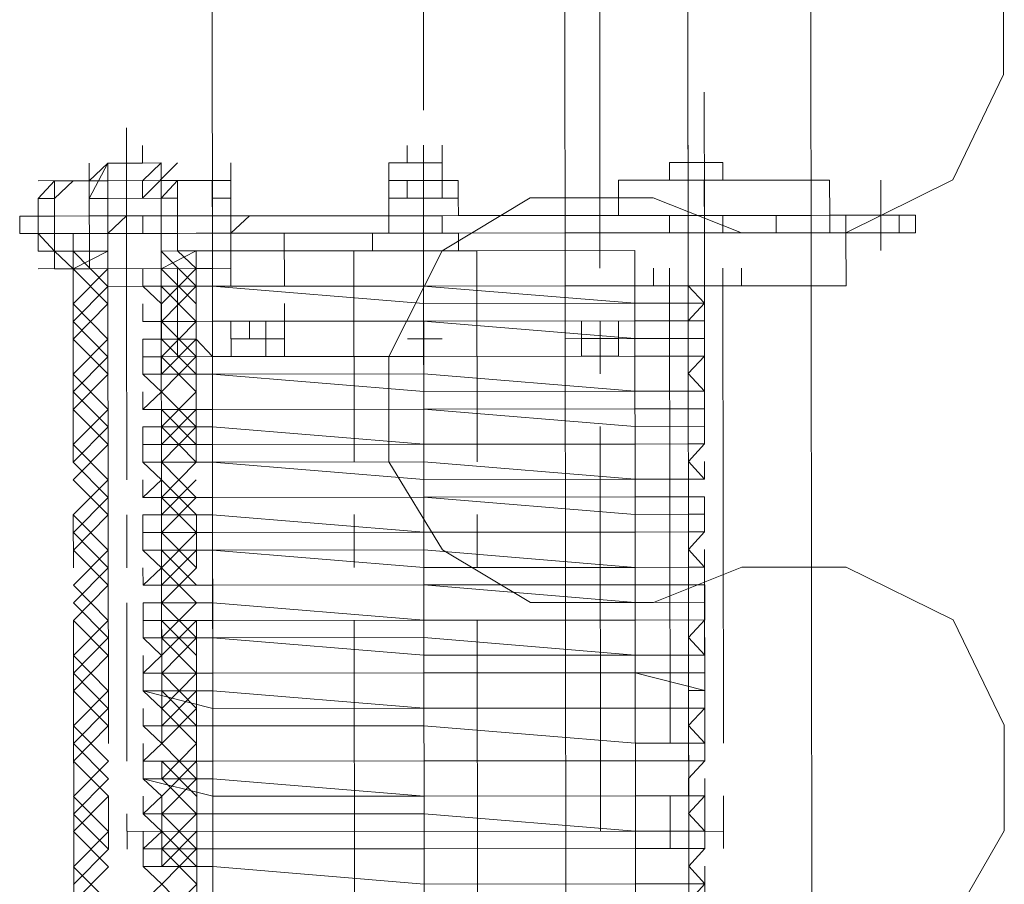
# Model space of a CAD drawing. Header units: inches. Extents: x -5850 to 5646, y 8947 to 13007.
# Tile 174 of 256: x -4414 to -4391, y 11166 to 11187. Entities that reach past the tile are written whole.
import ezdxf

# ---------------------------------------------------------------- set-up
doc = ezdxf.new("R2010")
doc.units = ezdxf.units.IN
doc.header["$MEASUREMENT"] = 0
doc.layers.add('at_Entity', color=7, linetype='Continuous')

msp = doc.modelspace()

# ---------------------------------------------------------------- linework, layer by layer
at = {"layer": 'at_Entity', "color": 1, "lineweight": 20}
for p, q in [((-4400.395, 10400.302), (-4401.375, 11498.12)), ((-4397.444, 10404.949), (-4398.42, 11498.122)), ((-4394.484, 10400.307), (-4395.464, 11498.125)), ((-4390.557, 11185.549), (-4390.559, 11188.086)), ((-4391.781, 11183.016), (-4390.557, 11185.549)), ((-4394.345, 11181.748), (-4391.781, 11183.016)), ((-4401.93, 11182.583), (-4404.048, 11181.315)), ((-4398.974, 11182.586), (-4401.93, 11182.583)), ((-4398.974, 11182.586), (-4396.855, 11181.745)), ((-4396.855, 11181.745), (-4394.345, 11181.748)), ((-4404.048, 11181.315), (-4405.328, 11178.777)), ((-4405.328, 11178.777), (-4405.326, 11176.245)), ((-4405.326, 11176.245), (-4404.041, 11174.133)), ((-4404.041, 11174.133), (-4401.921, 11172.869)), ((-4396.847, 11173.715), (-4398.966, 11172.871)), ((-4394.338, 11173.718), (-4396.847, 11173.715)), ((-4391.772, 11172.454), (-4394.338, 11173.718)), ((-4401.921, 11172.869), (-4398.966, 11172.871)), ((-4390.543, 11169.923), (-4391.772, 11172.454)), ((-4390.54, 11167.386), (-4390.543, 11169.923)), ((-4391.765, 11165.272), (-4390.54, 11167.386))]:
    msp.add_line(p, q, dxfattribs=at)
at = {"layer": 'at_Entity', "color": 7, "lineweight": 20}
for p, q in [((-4409.568, 11180.886), (-4409.577, 11190.601)), ((-4400.256, 11180.895), (-4400.264, 11190.609)), ((-4404.886, 11183.428), (-4404.887, 11183.846)), ((-4404.496, 11183.428), (-4404.496, 11183.847)), ((-4404.05, 11183.429), (-4404.05, 11183.847)), ((-4404.05, 11183.429), (-4404.05, 11183.847)), ((-4404.05, 11183.429), (-4404.05, 11183.847)), ((-4398.139, 11183.434), (-4398.139, 11183.852)), ((-4412.08, 11183.422), (-4410.797, 11183.423)), ((-4411.634, 11183.422), (-4412.08, 11183.422)), ((-4412.079, 11182.574), (-4412.08, 11183.422)), ((-4411.243, 11183.422), (-4411.634, 11183.422)), ((-4410.797, 11183.423), (-4410.797, 11182.999)), ((-4405.332, 11183.428), (-4404.05, 11183.429)), ((-4405.332, 11182.58), (-4405.332, 11183.428)), ((-4404.496, 11183.428), (-4404.886, 11183.428)), ((-4404.05, 11183.429), (-4404.496, 11183.428)), ((-4404.05, 11183.429), (-4404.496, 11183.428)), ((-4404.049, 11183.005), (-4404.05, 11183.429)), ((-4404.05, 11183.429), (-4404.049, 11183.005)), ((-4398.584, 11183.01), (-4398.585, 11183.434)), ((-4398.584, 11183.01), (-4398.585, 11183.434)), ((-4398.585, 11183.434), (-4398.139, 11183.434)), ((-4397.302, 11183.435), (-4398.139, 11183.434)), ((-4398.139, 11183.434), (-4397.302, 11183.435)), ((-4398.138, 11183.01), (-4398.139, 11183.434)), ((-4397.302, 11183.435), (-4397.302, 11183.011)), ((-4412.079, 11182.998), (-4410.797, 11182.999)), ((-4410.797, 11182.999), (-4409.96, 11183)), ((-4410.796, 11182.575), (-4410.797, 11182.999)), ((-4410.797, 11182.999), (-4410.796, 11182.575)), ((-4410.796, 11182.575), (-4410.797, 11182.999)), ((-4410.406, 11182.999), (-4409.96, 11183)), ((-4410.406, 11182.575), (-4410.406, 11182.999)), ((-4409.96, 11183), (-4409.124, 11183)), ((-4409.96, 11183), (-4409.57, 11183)), ((-4409.57, 11183), (-4409.57, 11182.576)), ((-4409.124, 11183), (-4409.123, 11182.153)), ((-4404.049, 11183.005), (-4405.332, 11183.004)), ((-4405.332, 11182.58), (-4405.332, 11183.004)), ((-4404.886, 11183.004), (-4404.885, 11182.58)), ((-4404.049, 11183.005), (-4404.049, 11182.581)), ((-4404.049, 11182.581), (-4404.049, 11183.005)), ((-4404.049, 11183.005), (-4403.659, 11183.005)), ((-4403.659, 11183.005), (-4403.659, 11182.581)), ((-4398.138, 11183.01), (-4399.811, 11183.009)), ((-4399.811, 11183.009), (-4399.811, 11182.161)), ((-4398.584, 11183.01), (-4398.138, 11183.01)), ((-4398.138, 11183.01), (-4397.748, 11183.011)), ((-4398.138, 11183.01), (-4397.748, 11183.011)), ((-4397.748, 11183.011), (-4398.138, 11183.01)), ((-4398.138, 11183.01), (-4396.856, 11183.011)), ((-4397.748, 11183.011), (-4397.747, 11182.163)), ((-4396.856, 11183.011), (-4397.748, 11183.011)), ((-4396.856, 11183.011), (-4397.748, 11183.011)), ((-4397.302, 11183.011), (-4396.856, 11183.011)), ((-4394.737, 11183.013), (-4396.856, 11183.011)), ((-4394.736, 11182.166), (-4394.737, 11183.013)), ((-4413.362, 11182.997), (-4413.752, 11182.572)), ((-4412.916, 11182.997), (-4413.362, 11182.997)), ((-4413.362, 11182.573), (-4412.916, 11182.997)), ((-4412.916, 11182.997), (-4412.079, 11182.998)), ((-4412.916, 11182.997), (-4412.526, 11182.997)), ((-4412.526, 11182.997), (-4412.525, 11182.573)), ((-4412.079, 11182.998), (-4412.079, 11182.574)), ((-4411.243, 11182.998), (-4411.243, 11182.575)), ((-4413.752, 11182.572), (-4413.751, 11181.73)), ((-4413.361, 11182.149), (-4413.362, 11182.573)), ((-4413.361, 11182.149), (-4413.362, 11182.573)), ((-4412.525, 11182.573), (-4412.079, 11182.574)), ((-4412.525, 11182.573), (-4412.079, 11182.574)), ((-4412.525, 11182.573), (-4412.525, 11182.15)), ((-4412.525, 11182.15), (-4412.525, 11182.573)), ((-4412.079, 11182.574), (-4410.796, 11182.575)), ((-4410.796, 11182.575), (-4410.406, 11182.575)), ((-4410.796, 11182.575), (-4410.796, 11182.151)), ((-4409.57, 11182.576), (-4409.124, 11182.577)), ((-4409.569, 11182.152), (-4409.57, 11182.576)), ((-4409.124, 11182.577), (-4409.123, 11181.734)), ((-4403.659, 11182.581), (-4405.332, 11182.58)), ((-4405.332, 11182.58), (-4405.331, 11182.156)), ((-4403.659, 11182.581), (-4403.658, 11182.158)), ((-4403.659, 11182.581), (-4403.658, 11182.158)), ((-4399.811, 11182.161), (-4399.811, 11182.585)), ((-4397.747, 11182.163), (-4397.748, 11182.587)), ((-4394.736, 11182.166), (-4394.736, 11182.589)), ((-4413.752, 11182.149), (-4414.198, 11182.148)), ((-4414.198, 11182.148), (-4414.197, 11181.73)), ((-4413.751, 11181.73), (-4413.752, 11182.149)), ((-4413.752, 11182.149), (-4413.361, 11182.149)), ((-4413.361, 11182.149), (-4413.752, 11182.149)), ((-4413.752, 11182.149), (-4413.751, 11181.73)), ((-4412.525, 11182.15), (-4413.361, 11182.149)), ((-4413.36, 11181.307), (-4413.361, 11182.149)), ((-4413.361, 11182.149), (-4413.36, 11181.307)), ((-4413.361, 11182.149), (-4413.361, 11181.731)), ((-4412.079, 11182.15), (-4412.525, 11182.15)), ((-4412.079, 11182.15), (-4410.796, 11182.151)), ((-4412.078, 11181.732), (-4412.079, 11182.15)), ((-4412.079, 11182.15), (-4412.078, 11181.732)), ((-4412.078, 11181.732), (-4412.079, 11182.15)), ((-4410.406, 11182.152), (-4411.242, 11182.151)), ((-4411.242, 11182.151), (-4411.242, 11181.733)), ((-4411.242, 11182.151), (-4411.242, 11181.733)), ((-4411.242, 11181.733), (-4411.242, 11182.151)), ((-4410.796, 11181.733), (-4410.796, 11182.151)), ((-4410.796, 11181.733), (-4410.796, 11182.151)), ((-4405.331, 11182.156), (-4410.406, 11182.152)), ((-4409.123, 11182.153), (-4409.569, 11182.152)), ((-4409.569, 11182.152), (-4409.569, 11181.31)), ((-4409.123, 11181.734), (-4409.123, 11182.153)), ((-4409.123, 11182.153), (-4408.677, 11182.153)), ((-4408.677, 11182.153), (-4409.123, 11181.734)), ((-4409.123, 11181.734), (-4409.123, 11182.153)), ((-4409.123, 11182.153), (-4409.123, 11181.734)), ((-4404.885, 11182.157), (-4405.331, 11182.156)), ((-4405.331, 11181.738), (-4405.331, 11182.156)), ((-4405.331, 11181.738), (-4405.331, 11182.156)), ((-4404.049, 11182.157), (-4404.885, 11182.157)), ((-4403.658, 11182.158), (-4404.049, 11182.157)), ((-4404.048, 11181.739), (-4404.049, 11182.157)), ((-4404.048, 11181.739), (-4404.049, 11182.157)), ((-4399.811, 11182.161), (-4403.658, 11182.158)), ((-4401.093, 11181.742), (-4401.093, 11182.16)), ((-4401.093, 11181.742), (-4401.093, 11182.16)), ((-4399.811, 11182.161), (-4398.584, 11182.162)), ((-4398.584, 11182.162), (-4397.747, 11182.163)), ((-4398.583, 11181.744), (-4398.584, 11182.162)), ((-4396.465, 11182.164), (-4397.747, 11182.163)), ((-4396.019, 11182.164), (-4397.747, 11182.163)), ((-4397.747, 11181.745), (-4397.747, 11182.163)), ((-4397.301, 11181.745), (-4397.301, 11182.163)), ((-4396.019, 11182.164), (-4396.465, 11182.164)), ((-4396.019, 11182.164), (-4395.628, 11182.165)), ((-4396.018, 11181.746), (-4396.019, 11182.164)), ((-4395.182, 11182.165), (-4395.628, 11182.165)), ((-4395.182, 11182.165), (-4394.736, 11182.166)), ((-4395.182, 11181.747), (-4395.182, 11182.165)), ((-4393.509, 11182.167), (-4394.736, 11182.166)), ((-4394.345, 11181.748), (-4394.346, 11182.166)), ((-4392.673, 11182.167), (-4393.509, 11182.167)), ((-4393.063, 11181.749), (-4393.063, 11182.167)), ((-4392.672, 11181.749), (-4392.673, 11182.167)), ((-4413.751, 11181.73), (-4414.197, 11181.73)), ((-4413.361, 11181.731), (-4413.751, 11181.73)), ((-4413.361, 11181.731), (-4413.751, 11181.73)), ((-4413.751, 11181.73), (-4413.751, 11181.307)), ((-4412.524, 11181.731), (-4413.361, 11181.731)), ((-4413.36, 11181.307), (-4413.361, 11181.731)), ((-4412.078, 11181.732), (-4412.524, 11181.731)), ((-4412.078, 11181.732), (-4412.524, 11181.731)), ((-4412.078, 11181.732), (-4412.524, 11181.731)), ((-4412.524, 11181.308), (-4412.524, 11181.731)), ((-4412.524, 11181.308), (-4412.524, 11181.731)), ((-4412.524, 11181.308), (-4412.524, 11181.731)), ((-4412.078, 11181.732), (-4411.242, 11181.733)), ((-4412.078, 11181.732), (-4412.077, 11180.46)), ((-4412.078, 11181.308), (-4412.078, 11181.732)), ((-4411.242, 11181.733), (-4410.796, 11181.733)), ((-4410.796, 11181.733), (-4410.405, 11181.733)), ((-4410.795, 11181.309), (-4410.796, 11181.733)), ((-4410.405, 11181.733), (-4410.796, 11181.733)), ((-4410.796, 11181.733), (-4410.795, 11180.462)), ((-4410.796, 11181.733), (-4410.795, 11181.309)), ((-4409.959, 11181.734), (-4410.405, 11181.733)), ((-4410.405, 11181.733), (-4410.405, 11181.31)), ((-4404.885, 11181.738), (-4409.959, 11181.734)), ((-4409.569, 11181.31), (-4409.569, 11181.734)), ((-4409.123, 11181.734), (-4409.122, 11181.311)), ((-4409.122, 11181.311), (-4409.123, 11181.734)), ((-4405.721, 11181.738), (-4407.84, 11181.736)), ((-4407.84, 11181.736), (-4405.331, 11181.738)), ((-4407.84, 11181.736), (-4407.839, 11180.464)), ((-4405.721, 11181.738), (-4403.658, 11181.739)), ((-4405.721, 11181.738), (-4405.721, 11181.314)), ((-4404.885, 11181.738), (-4399.81, 11181.743)), ((-4401.093, 11181.742), (-4404.048, 11181.739)), ((-4403.658, 11181.739), (-4404.048, 11181.739)), ((-4403.658, 11181.739), (-4401.093, 11181.742)), ((-4403.657, 11181.316), (-4403.658, 11181.739)), ((-4394.345, 11181.748), (-4401.093, 11181.742)), ((-4399.42, 11181.743), (-4401.093, 11181.742)), ((-4401.092, 11180.47), (-4401.093, 11181.742)), ((-4398.583, 11181.744), (-4399.81, 11181.743)), ((-4394.736, 11181.747), (-4399.42, 11181.743)), ((-4398.974, 11181.744), (-4396.855, 11181.745)), ((-4398.974, 11181.744), (-4396.855, 11181.745)), ((-4397.747, 11181.745), (-4398.583, 11181.744)), ((-4396.464, 11181.746), (-4397.747, 11181.745)), ((-4397.747, 11181.745), (-4396.018, 11181.746)), ((-4396.018, 11181.746), (-4396.464, 11181.746)), ((-4395.628, 11181.747), (-4396.018, 11181.746)), ((-4395.182, 11181.747), (-4395.628, 11181.747)), ((-4394.736, 11181.747), (-4395.182, 11181.747)), ((-4394.736, 11181.747), (-4394.345, 11181.748)), ((-4393.509, 11181.748), (-4394.736, 11181.747)), ((-4394.344, 11180.476), (-4394.345, 11181.748)), ((-4392.672, 11181.749), (-4393.509, 11181.748)), ((-4413.751, 11181.307), (-4413.36, 11181.307)), ((-4412.914, 11181.307), (-4413.36, 11181.307)), ((-4413.36, 11180.883), (-4413.36, 11181.307)), ((-4412.078, 11181.308), (-4412.914, 11181.307)), ((-4412.91, 11176.238), (-4412.914, 11181.307)), ((-4412.078, 11181.308), (-4412.077, 11180.46)), ((-4412.077, 11180.46), (-4412.078, 11181.308)), ((-4410.405, 11181.31), (-4410.795, 11181.309)), ((-4410.795, 11181.309), (-4410.795, 11180.462)), ((-4410.795, 11181.309), (-4410.795, 11180.462)), ((-4410.405, 11181.31), (-4409.959, 11181.31)), ((-4409.569, 11181.31), (-4409.959, 11181.31)), ((-4409.954, 11176.241), (-4409.959, 11181.31)), ((-4409.569, 11181.31), (-4404.494, 11181.315)), ((-4409.122, 11181.311), (-4409.569, 11181.31)), ((-4409.569, 11181.31), (-4409.568, 11180.886)), ((-4409.544, 11153.428), (-4409.569, 11181.31)), ((-4409.568, 11180.463), (-4409.569, 11181.31)), ((-4406.167, 11181.313), (-4405.721, 11181.314)), ((-4406.162, 11176.244), (-4406.167, 11181.313)), ((-4405.721, 11181.314), (-4405.33, 11181.314)), ((-4405.33, 11181.314), (-4403.657, 11181.316)), ((-4404.494, 11181.315), (-4404.048, 11181.315)), ((-4399.419, 11181.319), (-4404.048, 11181.315)), ((-4403.657, 11181.316), (-4403.211, 11181.316)), ((-4403.207, 11176.247), (-4403.211, 11181.316)), ((-4399.419, 11181.319), (-4399.419, 11180.472)), ((-4399.395, 11153.437), (-4399.419, 11181.319)), ((-4412.914, 11180.883), (-4413.36, 11180.883)), ((-4412.077, 11180.46), (-4412.078, 11180.884)), ((-4412.077, 11180.46), (-4412.078, 11180.884)), ((-4412.077, 11180.46), (-4412.078, 11180.884)), ((-4412.077, 11180.46), (-4412.078, 11180.884)), ((-4412.077, 11180.46), (-4412.078, 11180.884)), ((-4412.077, 11180.46), (-4412.078, 11180.884)), ((-4411.241, 11180.461), (-4411.241, 11180.885)), ((-4411.241, 11180.461), (-4411.241, 11180.885)), ((-4410.795, 11180.462), (-4410.795, 11180.885)), ((-4410.795, 11180.462), (-4410.795, 11180.885)), ((-4410.795, 11180.462), (-4410.795, 11180.885)), ((-4410.795, 11180.462), (-4410.795, 11180.885)), ((-4410.795, 11180.462), (-4410.795, 11180.885)), ((-4410.795, 11180.462), (-4410.795, 11180.885)), ((-4410.404, 11180.462), (-4410.405, 11180.886)), ((-4410.404, 11180.462), (-4410.405, 11180.886)), ((-4409.568, 11180.886), (-4409.958, 11180.886)), ((-4409.958, 11180.462), (-4409.958, 11180.886)), ((-4409.958, 11180.462), (-4409.958, 11180.886)), ((-4409.568, 11180.463), (-4409.568, 11180.886)), ((-4401.092, 11180.47), (-4401.092, 11180.894)), ((-4401.092, 11180.47), (-4401.092, 11180.894)), ((-4399.419, 11180.472), (-4399.419, 11180.896)), ((-4398.973, 11180.472), (-4398.973, 11180.896)), ((-4398.582, 11180.472), (-4398.583, 11180.896)), ((-4397.3, 11180.474), (-4397.3, 11180.897)), ((-4397.3, 11180.474), (-4397.3, 11180.897)), ((-4396.854, 11180.474), (-4396.854, 11180.898)), ((-4412.077, 11180.46), (-4410.795, 11180.462)), ((-4410.795, 11180.462), (-4412.077, 11180.46)), ((-4412.067, 11169.48), (-4412.077, 11180.46)), ((-4412.067, 11169.48), (-4412.077, 11180.46)), ((-4410.404, 11180.462), (-4411.241, 11180.461)), ((-4410.404, 11180.462), (-4411.241, 11180.461)), ((-4410.404, 11180.462), (-4411.241, 11180.461)), ((-4410.794, 11180.043), (-4411.241, 11180.461)), ((-4410.795, 11180.462), (-4410.785, 11169.482)), ((-4410.795, 11180.462), (-4410.785, 11169.482)), ((-4410.404, 11180.462), (-4410.403, 11179.62)), ((-4410.403, 11179.62), (-4410.404, 11180.462)), ((-4409.958, 11180.462), (-4410.404, 11180.462)), ((-4409.958, 11180.462), (-4410.404, 11180.462)), ((-4410.404, 11180.462), (-4409.958, 11180.462)), ((-4409.958, 11180.462), (-4409.568, 11180.463)), ((-4409.568, 11180.463), (-4409.958, 11180.462)), ((-4409.958, 11180.462), (-4409.568, 11180.463)), ((-4409.958, 11180.462), (-4409.957, 11179.62)), ((-4409.958, 11180.462), (-4409.957, 11179.62)), ((-4409.568, 11180.463), (-4404.493, 11180.467)), ((-4404.493, 11180.467), (-4409.568, 11180.463)), ((-4409.568, 11180.463), (-4404.493, 11180.049)), ((-4407.839, 11180.464), (-4406.166, 11180.466)), ((-4406.166, 11180.466), (-4407.839, 11180.464)), ((-4399.419, 11180.472), (-4404.493, 11180.467)), ((-4404.493, 11180.467), (-4399.418, 11180.054)), ((-4401.092, 11180.47), (-4403.211, 11180.468)), ((-4403.211, 11180.468), (-4401.092, 11180.47)), ((-4394.344, 11180.476), (-4401.092, 11180.47)), ((-4401.092, 11180.47), (-4398.973, 11180.472)), ((-4398.136, 11180.473), (-4399.419, 11180.472)), ((-4398.973, 11180.472), (-4397.746, 11180.473)), ((-4398.582, 11180.472), (-4398.973, 11180.472)), ((-4398.582, 11180.472), (-4398.973, 11180.472)), ((-4398.582, 11180.472), (-4396.854, 11180.474)), ((-4398.582, 11180.472), (-4397.3, 11180.474)), ((-4398.572, 11169.493), (-4398.582, 11180.472)), ((-4398.136, 11180.473), (-4397.745, 11180.055)), ((-4397.746, 11180.473), (-4394.734, 11180.476)), ((-4397.745, 11180.055), (-4397.746, 11180.473)), ((-4396.854, 11180.474), (-4397.3, 11180.474)), ((-4397.3, 11180.474), (-4397.29, 11169.494)), ((-4394.734, 11180.476), (-4394.344, 11180.476)), ((-4411.24, 11179.619), (-4411.24, 11180.043)), ((-4410.794, 11179.62), (-4410.794, 11180.043)), ((-4410.403, 11179.62), (-4410.404, 11180.044)), ((-4410.403, 11179.62), (-4410.404, 11180.044)), ((-4410.403, 11179.62), (-4410.404, 11180.044)), ((-4410.403, 11179.62), (-4410.404, 11180.044)), ((-4409.957, 11179.62), (-4409.958, 11180.044)), ((-4409.957, 11179.62), (-4409.958, 11180.044)), ((-4409.957, 11179.62), (-4409.958, 11180.044)), ((-4409.957, 11179.62), (-4409.958, 11180.044)), ((-4407.838, 11179.622), (-4407.839, 11180.046)), ((-4399.418, 11180.054), (-4404.493, 11180.049)), ((-4399.418, 11180.054), (-4397.745, 11180.055)), ((-4397.745, 11180.055), (-4399.418, 11180.054)), ((-4397.745, 11180.055), (-4398.135, 11179.631)), ((-4410.403, 11179.62), (-4411.24, 11179.619)), ((-4411.24, 11179.619), (-4410.403, 11179.62)), ((-4411.24, 11179.619), (-4410.794, 11179.62)), ((-4410.794, 11179.62), (-4411.24, 11179.619)), ((-4410.793, 11179.196), (-4410.794, 11179.62)), ((-4409.957, 11179.62), (-4410.403, 11179.62)), ((-4410.403, 11179.62), (-4410.403, 11179.196)), ((-4410.403, 11179.62), (-4409.957, 11179.62)), ((-4409.957, 11179.62), (-4409.567, 11179.621)), ((-4409.567, 11179.621), (-4409.957, 11179.62)), ((-4409.957, 11179.196), (-4409.957, 11179.62)), ((-4409.567, 11179.621), (-4404.492, 11179.625)), ((-4404.492, 11179.625), (-4409.567, 11179.621)), ((-4409.566, 11178.355), (-4409.567, 11179.621)), ((-4407.838, 11179.622), (-4409.121, 11179.621)), ((-4409.121, 11179.621), (-4407.838, 11179.622)), ((-4409.121, 11179.197), (-4409.121, 11179.621)), ((-4409.121, 11179.621), (-4408.675, 11179.621)), ((-4409.121, 11179.197), (-4409.121, 11179.621)), ((-4409.121, 11179.197), (-4409.121, 11179.621)), ((-4408.675, 11179.621), (-4408.674, 11179.198)), ((-4408.284, 11179.622), (-4408.284, 11178.774)), ((-4408.284, 11179.198), (-4408.284, 11179.622)), ((-4408.284, 11179.622), (-4408.284, 11179.198)), ((-4408.284, 11179.198), (-4408.284, 11179.622)), ((-4408.284, 11179.198), (-4408.284, 11179.622)), ((-4407.838, 11179.198), (-4407.838, 11179.622)), ((-4407.838, 11179.622), (-4407.838, 11178.775)), ((-4407.838, 11179.198), (-4407.838, 11179.622)), ((-4407.838, 11179.198), (-4407.838, 11179.622)), ((-4407.838, 11179.198), (-4407.838, 11179.622)), ((-4407.838, 11179.622), (-4407.838, 11179.198)), ((-4407.838, 11179.198), (-4407.838, 11179.622)), ((-4399.418, 11179.63), (-4404.492, 11179.625)), ((-4404.492, 11179.625), (-4399.418, 11179.206)), ((-4404.492, 11179.625), (-4404.492, 11179.201)), ((-4404.492, 11179.201), (-4404.492, 11179.625)), ((-4400.7, 11179.205), (-4400.7, 11179.629)), ((-4400.7, 11179.205), (-4400.7, 11179.629)), ((-4400.7, 11179.205), (-4400.7, 11179.629)), ((-4400.253, 11178.363), (-4400.254, 11179.629)), ((-4399.418, 11179.63), (-4397.745, 11179.631)), ((-4398.135, 11179.631), (-4397.745, 11179.631)), ((-4397.745, 11179.207), (-4397.745, 11179.631)), ((-4411.24, 11179.195), (-4410.403, 11179.196)), ((-4411.24, 11179.195), (-4410.793, 11179.196)), ((-4411.24, 11179.195), (-4411.239, 11178.772)), ((-4410.403, 11179.196), (-4409.957, 11179.196)), ((-4409.957, 11179.196), (-4409.566, 11178.773)), ((-4407.838, 11179.198), (-4409.121, 11179.197)), ((-4408.674, 11179.198), (-4409.121, 11179.197)), ((-4404.492, 11179.201), (-4404.882, 11179.201)), ((-4404.882, 11179.201), (-4404.492, 11179.201)), ((-4404.492, 11179.201), (-4404.046, 11179.202)), ((-4404.046, 11179.202), (-4404.492, 11179.201)), ((-4404.492, 11179.201), (-4404.492, 11178.778)), ((-4404.492, 11178.778), (-4404.492, 11179.201)), ((-4401.09, 11179.204), (-4401.09, 11178.781)), ((-4401.09, 11179.204), (-4401.09, 11178.781)), ((-4399.808, 11179.206), (-4400.7, 11179.205)), ((-4399.808, 11179.206), (-4400.7, 11179.205)), ((-4400.7, 11179.205), (-4400.7, 11178.781)), ((-4400.7, 11178.781), (-4400.7, 11179.205)), ((-4400.7, 11179.205), (-4400.7, 11178.781)), ((-4400.7, 11178.781), (-4400.7, 11179.205)), ((-4399.808, 11179.206), (-4400.254, 11179.205)), ((-4400.254, 11179.205), (-4400.254, 11178.781)), ((-4399.808, 11178.782), (-4399.808, 11179.206)), ((-4399.418, 11179.206), (-4397.745, 11179.207)), ((-4397.745, 11179.207), (-4398.135, 11179.207)), ((-4398.135, 11179.207), (-4398.135, 11178.783)), ((-4397.744, 11178.784), (-4397.745, 11179.207)), ((-4409.566, 11178.773), (-4411.239, 11178.772)), ((-4411.239, 11178.353), (-4411.239, 11178.772)), ((-4410.793, 11178.772), (-4411.239, 11178.772)), ((-4410.793, 11178.354), (-4410.793, 11178.772)), ((-4409.566, 11178.773), (-4404.492, 11178.778)), ((-4404.492, 11178.778), (-4409.566, 11178.773)), ((-4407.838, 11178.775), (-4409.12, 11178.773)), ((-4404.492, 11178.778), (-4399.417, 11178.782)), ((-4399.417, 11178.782), (-4404.492, 11178.778)), ((-4399.808, 11178.782), (-4400.7, 11178.781)), ((-4399.808, 11178.782), (-4400.7, 11178.781)), ((-4400.254, 11178.781), (-4399.808, 11178.782)), ((-4399.417, 11178.782), (-4397.744, 11178.784)), ((-4397.744, 11178.784), (-4399.417, 11178.782)), ((-4398.135, 11178.783), (-4397.744, 11178.784)), ((-4397.744, 11178.784), (-4398.134, 11178.365)), ((-4411.239, 11178.353), (-4409.566, 11178.355)), ((-4409.566, 11178.355), (-4411.239, 11178.353)), ((-4411.239, 11178.353), (-4410.793, 11178.354)), ((-4410.792, 11177.93), (-4411.239, 11178.353)), ((-4409.566, 11178.355), (-4404.491, 11178.359)), ((-4409.566, 11178.355), (-4404.491, 11177.936)), ((-4404.491, 11178.359), (-4399.416, 11177.94)), ((-4398.134, 11178.365), (-4397.743, 11177.942)), ((-4397.743, 11177.942), (-4397.744, 11178.365)), ((-4411.238, 11177.506), (-4410.792, 11177.93)), ((-4411.238, 11177.506), (-4411.238, 11177.929)), ((-4399.416, 11177.94), (-4404.491, 11177.936)), ((-4399.416, 11177.94), (-4397.743, 11177.942)), ((-4397.743, 11177.942), (-4399.416, 11177.94)), ((-4397.743, 11177.942), (-4398.134, 11177.941)), ((-4398.134, 11177.941), (-4398.133, 11177.517)), ((-4411.238, 11177.506), (-4409.565, 11177.507)), ((-4409.565, 11177.507), (-4411.238, 11177.506)), ((-4410.792, 11177.506), (-4411.238, 11177.506)), ((-4410.792, 11177.088), (-4410.792, 11177.506)), ((-4409.565, 11177.507), (-4404.491, 11177.512)), ((-4404.491, 11177.512), (-4409.565, 11177.507)), ((-4399.416, 11177.516), (-4404.491, 11177.512)), ((-4404.491, 11177.512), (-4399.416, 11177.098)), ((-4399.416, 11177.516), (-4397.743, 11177.518)), ((-4398.133, 11177.517), (-4397.743, 11177.518)), ((-4397.743, 11177.1), (-4397.743, 11177.518)), ((-4411.238, 11177.087), (-4409.565, 11177.089)), ((-4411.238, 11177.087), (-4410.792, 11177.088)), ((-4411.238, 11177.087), (-4411.237, 11176.664)), ((-4409.556, 11167.369), (-4409.565, 11177.089)), ((-4409.565, 11177.089), (-4404.49, 11176.67)), ((-4400.243, 11167.378), (-4400.252, 11177.097)), ((-4399.416, 11177.098), (-4397.743, 11177.1)), ((-4397.743, 11177.1), (-4398.133, 11177.099)), ((-4398.133, 11177.099), (-4398.133, 11176.675)), ((-4397.742, 11176.676), (-4397.743, 11177.1)), ((-4411.237, 11176.664), (-4409.564, 11176.665)), ((-4411.237, 11176.24), (-4411.237, 11176.664)), ((-4410.791, 11176.664), (-4411.237, 11176.664)), ((-4410.791, 11176.24), (-4410.791, 11176.664)), ((-4409.564, 11176.665), (-4404.49, 11176.67)), ((-4404.49, 11176.67), (-4399.415, 11176.674)), ((-4399.415, 11176.674), (-4404.49, 11176.67)), ((-4399.415, 11176.674), (-4397.742, 11176.676)), ((-4397.742, 11176.676), (-4399.415, 11176.674)), ((-4398.133, 11176.675), (-4397.742, 11176.676)), ((-4397.742, 11176.676), (-4398.132, 11176.252)), ((-4411.237, 11176.24), (-4409.564, 11176.241)), ((-4409.564, 11176.241), (-4411.237, 11176.24)), ((-4411.237, 11176.24), (-4410.791, 11176.24)), ((-4410.79, 11175.816), (-4411.237, 11176.24)), ((-4404.489, 11176.246), (-4409.564, 11176.241)), ((-4409.564, 11176.241), (-4404.489, 11175.822)), ((-4404.489, 11176.246), (-4399.415, 11175.827)), ((-4398.132, 11176.252), (-4397.742, 11175.828)), ((-4397.742, 11175.828), (-4397.742, 11176.252)), ((-4411.236, 11175.392), (-4411.237, 11175.816)), ((-4411.236, 11175.392), (-4410.79, 11175.816)), ((-4399.415, 11175.827), (-4404.489, 11175.822)), ((-4399.415, 11175.827), (-4397.742, 11175.828)), ((-4397.742, 11175.828), (-4399.415, 11175.827)), ((-4397.742, 11175.828), (-4398.132, 11175.828)), ((-4398.132, 11175.828), (-4398.132, 11175.404)), ((-4411.236, 11175.392), (-4409.563, 11175.394)), ((-4409.563, 11175.394), (-4411.236, 11175.392)), ((-4410.79, 11175.393), (-4411.236, 11175.392)), ((-4410.79, 11174.974), (-4410.79, 11175.393)), ((-4409.563, 11175.394), (-4404.489, 11175.398)), ((-4404.489, 11175.398), (-4409.563, 11175.394)), ((-4399.414, 11175.403), (-4404.489, 11175.398)), ((-4404.489, 11175.398), (-4399.414, 11174.985)), ((-4399.414, 11175.403), (-4397.741, 11175.404)), ((-4398.132, 11175.404), (-4397.741, 11175.404)), ((-4397.741, 11174.986), (-4397.741, 11175.404)), ((-4412.908, 11173.701), (-4412.909, 11174.972)), ((-4411.236, 11174.974), (-4409.563, 11174.975)), ((-4411.236, 11174.974), (-4411.235, 11174.55)), ((-4411.236, 11174.974), (-4410.79, 11174.974)), ((-4409.952, 11173.704), (-4409.953, 11174.975)), ((-4409.563, 11174.975), (-4404.488, 11174.556)), ((-4406.16, 11173.707), (-4406.161, 11174.979)), ((-4403.205, 11173.71), (-4403.206, 11174.981)), ((-4399.414, 11174.985), (-4397.741, 11174.986)), ((-4397.741, 11174.986), (-4398.131, 11174.986)), ((-4398.131, 11174.986), (-4398.131, 11174.562)), ((-4397.74, 11174.562), (-4397.741, 11174.986)), ((-4411.235, 11174.55), (-4409.562, 11174.552)), ((-4410.789, 11174.551), (-4411.235, 11174.55)), ((-4411.235, 11174.126), (-4411.235, 11174.55)), ((-4410.789, 11174.127), (-4410.789, 11174.551)), ((-4404.488, 11174.556), (-4409.562, 11174.552)), ((-4404.488, 11174.556), (-4399.413, 11174.561)), ((-4399.413, 11174.561), (-4404.488, 11174.556)), ((-4399.413, 11174.561), (-4397.74, 11174.562)), ((-4397.74, 11174.562), (-4399.413, 11174.561)), ((-4398.131, 11174.562), (-4397.74, 11174.562)), ((-4397.74, 11174.562), (-4398.13, 11174.138)), ((-4411.235, 11174.126), (-4409.562, 11174.128)), ((-4409.562, 11174.128), (-4411.235, 11174.126)), ((-4411.235, 11174.126), (-4410.789, 11174.127)), ((-4410.789, 11173.703), (-4411.235, 11174.126)), ((-4409.562, 11174.128), (-4404.488, 11174.132)), ((-4409.562, 11174.128), (-4404.487, 11173.709)), ((-4404.488, 11174.132), (-4399.413, 11173.713)), ((-4398.13, 11174.138), (-4397.74, 11173.715)), ((-4397.74, 11173.715), (-4397.74, 11174.138)), ((-4411.234, 11173.284), (-4411.235, 11173.703)), ((-4411.234, 11173.284), (-4410.789, 11173.703)), ((-4399.413, 11173.713), (-4404.487, 11173.709)), ((-4399.413, 11173.713), (-4397.74, 11173.715)), ((-4397.74, 11173.715), (-4399.413, 11173.713)), ((-4397.74, 11173.715), (-4398.13, 11173.714)), ((-4398.13, 11173.714), (-4398.13, 11173.296)), ((-4411.234, 11173.284), (-4409.561, 11173.286)), ((-4409.561, 11173.286), (-4411.234, 11173.284)), ((-4410.788, 11173.285), (-4411.234, 11173.284)), ((-4410.788, 11172.861), (-4410.788, 11173.285)), ((-4409.561, 11173.286), (-4404.487, 11173.29)), ((-4404.487, 11173.29), (-4409.561, 11173.286)), ((-4399.412, 11173.295), (-4404.487, 11173.29)), ((-4404.487, 11173.29), (-4399.412, 11172.871)), ((-4399.412, 11173.295), (-4397.739, 11173.296)), ((-4398.13, 11173.296), (-4397.739, 11173.296)), ((-4397.739, 11172.873), (-4397.739, 11173.296)), ((-4411.234, 11172.861), (-4409.561, 11172.862)), ((-4411.234, 11172.861), (-4411.234, 11172.437)), ((-4411.234, 11172.861), (-4410.788, 11172.861)), ((-4409.561, 11172.862), (-4404.486, 11172.443)), ((-4399.412, 11172.871), (-4397.739, 11172.873)), ((-4397.739, 11172.873), (-4398.129, 11172.872)), ((-4398.129, 11172.872), (-4398.129, 11172.448)), ((-4397.739, 11172.449), (-4397.739, 11172.873)), ((-4412.898, 11162.721), (-4412.906, 11172.435)), ((-4411.234, 11172.437), (-4409.561, 11172.438)), ((-4411.233, 11172.018), (-4411.234, 11172.437)), ((-4410.787, 11172.437), (-4411.234, 11172.437)), ((-4410.787, 11172.019), (-4410.787, 11172.437)), ((-4409.942, 11162.724), (-4409.951, 11172.438)), ((-4404.486, 11172.443), (-4409.561, 11172.438)), ((-4406.15, 11162.727), (-4406.159, 11172.441)), ((-4404.486, 11172.443), (-4399.412, 11172.447)), ((-4399.412, 11172.447), (-4404.486, 11172.443)), ((-4403.195, 11162.73), (-4403.203, 11172.444)), ((-4399.412, 11172.447), (-4397.739, 11172.449)), ((-4397.739, 11172.449), (-4399.412, 11172.447)), ((-4398.129, 11172.448), (-4397.739, 11172.449)), ((-4397.739, 11172.449), (-4398.129, 11172.03)), ((-4411.233, 11172.018), (-4409.56, 11172.02)), ((-4409.56, 11172.02), (-4411.233, 11172.018)), ((-4411.233, 11172.018), (-4410.787, 11172.019)), ((-4410.787, 11171.595), (-4411.233, 11172.018)), ((-4404.486, 11172.025), (-4409.56, 11172.02)), ((-4409.56, 11172.02), (-4404.485, 11171.601)), ((-4404.486, 11172.025), (-4399.411, 11171.605)), ((-4398.129, 11172.03), (-4397.738, 11171.607)), ((-4397.738, 11171.607), (-4397.738, 11172.031)), ((-4411.232, 11171.171), (-4411.233, 11171.595)), ((-4411.232, 11171.171), (-4410.787, 11171.595)), ((-4399.411, 11171.605), (-4404.485, 11171.601)), ((-4399.411, 11171.605), (-4397.738, 11171.607)), ((-4397.738, 11171.607), (-4399.411, 11171.605)), ((-4397.738, 11171.607), (-4398.128, 11171.606)), ((-4398.128, 11171.606), (-4398.128, 11171.183)), ((-4411.232, 11171.171), (-4409.559, 11171.172)), ((-4409.559, 11171.172), (-4411.232, 11171.171)), ((-4411.232, 11170.747), (-4411.232, 11171.171)), ((-4410.786, 11171.171), (-4411.232, 11171.171)), ((-4410.786, 11170.747), (-4410.786, 11171.171)), ((-4409.559, 11171.172), (-4404.485, 11171.177)), ((-4409.559, 11171.172), (-4404.485, 11171.177)), ((-4404.485, 11171.177), (-4399.41, 11171.181)), ((-4399.41, 11171.181), (-4404.485, 11171.177)), ((-4397.737, 11171.183), (-4399.41, 11171.181)), ((-4399.41, 11171.181), (-4397.737, 11170.759)), ((-4398.128, 11171.183), (-4397.737, 11171.183)), ((-4397.737, 11170.759), (-4397.737, 11171.183)), ((-4409.559, 11170.749), (-4411.232, 11170.747)), ((-4411.232, 11170.747), (-4409.559, 11170.325)), ((-4411.232, 11170.747), (-4410.786, 11170.747)), ((-4410.786, 11170.324), (-4411.232, 11170.747)), ((-4409.559, 11170.749), (-4404.484, 11170.329)), ((-4397.737, 11170.759), (-4398.127, 11170.759)), ((-4398.127, 11170.759), (-4398.127, 11170.335)), ((-4397.737, 11170.335), (-4397.737, 11170.759)), ((-4411.231, 11169.905), (-4411.232, 11170.323)), ((-4410.785, 11169.905), (-4410.786, 11170.324)), ((-4409.559, 11170.325), (-4404.484, 11170.329)), ((-4404.484, 11170.329), (-4399.41, 11170.334)), ((-4399.41, 11170.334), (-4404.484, 11170.329)), ((-4399.41, 11170.334), (-4397.737, 11170.335)), ((-4397.737, 11170.335), (-4399.41, 11170.334)), ((-4398.127, 11170.335), (-4397.737, 11170.335)), ((-4397.737, 11170.335), (-4398.127, 11169.917)), ((-4411.231, 11169.905), (-4409.558, 11169.907)), ((-4409.558, 11169.907), (-4411.231, 11169.905)), ((-4411.231, 11169.905), (-4410.785, 11169.905)), ((-4410.785, 11169.482), (-4411.231, 11169.905)), ((-4409.558, 11169.907), (-4404.484, 11169.911)), ((-4409.558, 11169.907), (-4404.484, 11169.911)), ((-4404.484, 11169.911), (-4399.409, 11169.492)), ((-4399.409, 11169.492), (-4404.484, 11169.911)), ((-4398.127, 11169.917), (-4397.736, 11169.493)), ((-4397.736, 11169.493), (-4397.736, 11169.917)), ((-4411.23, 11169.057), (-4411.231, 11169.481)), ((-4411.23, 11169.057), (-4410.785, 11169.482)), ((-4399.409, 11169.492), (-4397.736, 11169.493)), ((-4397.736, 11169.493), (-4399.409, 11169.492)), ((-4397.736, 11169.493), (-4398.126, 11169.493)), ((-4398.126, 11169.493), (-4398.126, 11169.069)), ((-4397.736, 11169.069), (-4397.736, 11169.493)), ((-4411.23, 11169.057), (-4409.558, 11169.059)), ((-4409.558, 11169.059), (-4411.23, 11169.057)), ((-4410.784, 11169.058), (-4411.23, 11169.057)), ((-4411.23, 11168.634), (-4411.23, 11169.057)), ((-4410.784, 11168.634), (-4410.784, 11169.058)), ((-4409.558, 11169.059), (-4404.483, 11169.063)), ((-4409.558, 11169.059), (-4404.483, 11169.063)), ((-4404.483, 11169.063), (-4399.408, 11169.068)), ((-4399.408, 11169.068), (-4404.483, 11169.063)), ((-4399.408, 11169.068), (-4397.736, 11169.069)), ((-4397.736, 11169.069), (-4399.408, 11169.068)), ((-4398.126, 11169.069), (-4397.736, 11169.069)), ((-4397.736, 11169.069), (-4398.126, 11168.645)), ((-4409.557, 11168.635), (-4411.23, 11168.634)), ((-4411.23, 11168.634), (-4409.557, 11168.217)), ((-4411.23, 11168.634), (-4410.784, 11168.634)), ((-4410.784, 11168.216), (-4411.23, 11168.634)), ((-4409.557, 11168.635), (-4404.482, 11168.221)), ((-4398.126, 11168.645), (-4398.125, 11168.227)), ((-4397.735, 11168.227), (-4397.735, 11168.646)), ((-4412.065, 11166.949), (-4412.066, 11168.215)), ((-4412.065, 11166.949), (-4412.066, 11168.215)), ((-4411.229, 11167.792), (-4411.23, 11168.215)), ((-4411.229, 11167.792), (-4410.784, 11168.216)), ((-4410.784, 11168.216), (-4410.782, 11166.95)), ((-4410.784, 11168.216), (-4410.782, 11166.95)), ((-4404.482, 11168.221), (-4409.557, 11168.217)), ((-4404.482, 11168.221), (-4399.408, 11168.226)), ((-4399.408, 11168.226), (-4404.482, 11168.221)), ((-4399.408, 11168.226), (-4397.735, 11168.227)), ((-4397.735, 11168.227), (-4399.408, 11168.226)), ((-4398.57, 11166.961), (-4398.571, 11168.227)), ((-4398.125, 11168.227), (-4397.735, 11168.227)), ((-4397.735, 11168.227), (-4398.125, 11167.803)), ((-4397.289, 11168.228), (-4397.288, 11166.962)), ((-4411.229, 11167.792), (-4409.556, 11167.793)), ((-4409.556, 11167.793), (-4411.229, 11167.792)), ((-4410.783, 11167.368), (-4411.229, 11167.792)), ((-4409.556, 11167.793), (-4404.482, 11167.798)), ((-4404.482, 11167.798), (-4409.556, 11167.793)), ((-4404.482, 11167.798), (-4399.407, 11167.378)), ((-4399.407, 11167.378), (-4404.482, 11167.798)), ((-4398.125, 11167.803), (-4397.734, 11167.38)), ((-4397.734, 11167.38), (-4397.734, 11167.804)), ((-4411.229, 11166.95), (-4411.229, 11167.368)), ((-4411.229, 11166.95), (-4410.783, 11167.368)), ((-4399.407, 11167.378), (-4397.734, 11167.38)), ((-4397.734, 11167.38), (-4399.407, 11167.378)), ((-4397.734, 11167.38), (-4398.124, 11167.379)), ((-4398.124, 11167.379), (-4398.124, 11166.961)), ((-4397.734, 11166.962), (-4397.734, 11167.38)), ((-4411.229, 11166.95), (-4409.556, 11166.951)), ((-4409.556, 11166.951), (-4411.229, 11166.95)), ((-4411.228, 11166.526), (-4411.229, 11166.95)), ((-4410.782, 11166.95), (-4411.229, 11166.95)), ((-4410.782, 11166.526), (-4410.782, 11166.95)), ((-4409.556, 11166.951), (-4404.481, 11166.956)), ((-4404.481, 11166.956), (-4409.556, 11166.951)), ((-4404.481, 11166.956), (-4399.407, 11166.96)), ((-4399.407, 11166.96), (-4404.481, 11166.956)), ((-4399.407, 11166.96), (-4397.734, 11166.962)), ((-4397.734, 11166.962), (-4399.407, 11166.96)), ((-4398.124, 11166.961), (-4397.734, 11166.962)), ((-4397.734, 11166.962), (-4398.124, 11166.537)), ((-4409.555, 11166.527), (-4411.228, 11166.526)), ((-4411.228, 11166.526), (-4409.555, 11166.527)), ((-4411.228, 11166.526), (-4410.782, 11166.526)), ((-4410.782, 11166.102), (-4411.228, 11166.526)), ((-4404.48, 11166.108), (-4409.555, 11166.527)), ((-4409.555, 11166.527), (-4404.48, 11166.108)), ((-4398.124, 11166.537), (-4397.733, 11166.114)), ((-4397.733, 11166.114), (-4397.733, 11166.538)), ((-4411.227, 11165.678), (-4410.782, 11166.102)), ((-4404.48, 11166.108), (-4399.406, 11166.112)), ((-4404.48, 11166.108), (-4399.406, 11166.112)), ((-4399.406, 11166.112), (-4397.733, 11166.114)), ((-4397.733, 11166.114), (-4399.406, 11166.112)), ((-4397.733, 11166.114), (-4398.123, 11165.69))]:
    msp.add_line(p, q, dxfattribs=at)
at = {"layer": 'at_Entity', "color": 3, "lineweight": 20}
for p, q in [((-4404.5, 11188.492), (-4404.497, 11184.694)), ((-4397.75, 11185.124), (-4397.747, 11182.163)), ((-4411.634, 11184.264), (-4411.631, 11180.043)), ((-4411.634, 11183.422), (-4411.634, 11183.84)), ((-4411.243, 11183.422), (-4411.244, 11183.84)), ((-4404.886, 11183.428), (-4404.887, 11183.846)), ((-4404.496, 11183.428), (-4404.496, 11183.847)), ((-4404.496, 11183.847), (-4404.495, 11182.157)), ((-4404.05, 11183.429), (-4404.05, 11183.847)), ((-4412.526, 11182.997), (-4412.08, 11183.422)), ((-4412.526, 11183.421), (-4412.526, 11182.997)), ((-4412.08, 11183.422), (-4412.525, 11182.573)), ((-4411.243, 11182.998), (-4410.797, 11183.423)), ((-4411.243, 11182.575), (-4410.407, 11183.423)), ((-4409.122, 11180.463), (-4409.124, 11183.424)), ((-4404.496, 11183.428), (-4404.495, 11182.581)), ((-4409.124, 11183), (-4413.752, 11182.996)), ((-4410.796, 11182.575), (-4410.406, 11182.999)), ((-4410.796, 11182.575), (-4410.406, 11182.999)), ((-4410.406, 11182.999), (-4409.96, 11183)), ((-4410.406, 11182.999), (-4410.406, 11182.575)), ((-4409.96, 11183), (-4409.124, 11183)), ((-4409.124, 11183), (-4409.122, 11181.311)), ((-4397.747, 11182.163), (-4397.748, 11183.011)), ((-4393.51, 11183.014), (-4393.508, 11181.325)), ((-4412.916, 11182.997), (-4413.362, 11182.997)), ((-4413.362, 11182.997), (-4413.362, 11182.573)), ((-4412.079, 11182.998), (-4412.916, 11182.997)), ((-4412.079, 11182.15), (-4412.079, 11182.998)), ((-4412.079, 11182.574), (-4412.079, 11182.998)), ((-4413.362, 11182.573), (-4413.752, 11182.572)), ((-4413.752, 11182.572), (-4413.751, 11181.73)), ((-4413.362, 11182.573), (-4413.36, 11181.307)), ((-4412.525, 11182.15), (-4412.525, 11182.573)), ((-4412.525, 11182.15), (-4412.525, 11182.573)), ((-4410.795, 11181.309), (-4410.796, 11182.575)), ((-4410.406, 11182.152), (-4410.406, 11182.575)), ((-4410.406, 11182.152), (-4410.406, 11182.575)), ((-4404.495, 11182.157), (-4404.495, 11182.581)), ((-4412.524, 11181.731), (-4412.525, 11182.15)), ((-4412.524, 11181.731), (-4412.525, 11182.15)), ((-4411.633, 11182.15), (-4412.079, 11182.15)), ((-4412.078, 11181.732), (-4411.633, 11182.15)), ((-4410.405, 11181.733), (-4410.406, 11182.152)), ((-4410.405, 11181.733), (-4410.406, 11182.152)), ((-4410.405, 11181.733), (-4410.406, 11182.152)), ((-4404.493, 11180.467), (-4404.495, 11182.157)), ((-4404.495, 11182.157), (-4404.494, 11181.315)), ((-4397.746, 11180.473), (-4397.747, 11182.163)), ((-4397.747, 11182.163), (-4397.746, 11180.897)), ((-4394.736, 11181.747), (-4394.736, 11182.166)), ((-4413.751, 11181.73), (-4413.36, 11181.307)), ((-4412.914, 11181.307), (-4412.915, 11181.731)), ((-4412.524, 11181.731), (-4412.524, 11181.308)), ((-4412.524, 11181.731), (-4412.524, 11181.308)), ((-4412.078, 11181.308), (-4412.078, 11181.732)), ((-4412.078, 11181.732), (-4412.078, 11181.308)), ((-4412.078, 11181.308), (-4412.078, 11181.732)), ((-4410.796, 11181.733), (-4410.795, 11181.309)), ((-4410.795, 11181.309), (-4410.796, 11181.733)), ((-4410.795, 11181.309), (-4410.796, 11181.733)), ((-4404.494, 11181.739), (-4404.491, 11177.512)), ((-4413.36, 11181.307), (-4412.914, 11180.883)), ((-4412.914, 11180.883), (-4412.078, 11181.308)), ((-4412.914, 11181.307), (-4412.077, 11180.46)), ((-4412.524, 11180.884), (-4412.524, 11181.308)), ((-4412.524, 11181.308), (-4412.078, 11181.308)), ((-4412.524, 11181.308), (-4412.078, 11181.308)), ((-4412.078, 11181.308), (-4412.077, 11180.46)), ((-4410.405, 11181.31), (-4410.795, 11181.309)), ((-4410.795, 11181.309), (-4410.405, 11181.31)), ((-4410.795, 11180.885), (-4409.959, 11181.31)), ((-4410.795, 11180.885), (-4410.795, 11181.309)), ((-4410.795, 11181.309), (-4409.958, 11180.462)), ((-4409.958, 11180.886), (-4410.405, 11181.31)), ((-4410.405, 11181.31), (-4409.959, 11181.31)), ((-4409.122, 11181.311), (-4409.569, 11181.31)), ((-4409.569, 11181.31), (-4409.568, 11180.886)), ((-4404.494, 11181.315), (-4404.494, 11180.891)), ((-4409.122, 11180.887), (-4413.75, 11180.883)), ((-4412.914, 11180.883), (-4412.524, 11180.884)), ((-4412.914, 11180.883), (-4412.077, 11180.042)), ((-4412.913, 11180.041), (-4412.078, 11180.884)), ((-4410.795, 11180.462), (-4410.795, 11180.885)), ((-4410.795, 11180.885), (-4409.958, 11180.044)), ((-4410.794, 11180.043), (-4409.958, 11180.886)), ((-4410.404, 11180.462), (-4410.405, 11180.886)), ((-4410.404, 11180.462), (-4410.405, 11180.886)), ((-4410.404, 11180.462), (-4410.405, 11180.886)), ((-4409.568, 11180.886), (-4409.958, 11180.886)), ((-4404.494, 11180.891), (-4404.493, 11180.467)), ((-4404.493, 11180.467), (-4404.494, 11180.891)), ((-4404.493, 11180.467), (-4404.494, 11180.891)), ((-4404.493, 11180.467), (-4404.494, 11180.891)), ((-4398.136, 11180.897), (-4398.135, 11179.207)), ((-4397.746, 11180.897), (-4397.745, 11180.055)), ((-4397.746, 11180.897), (-4397.746, 11180.473)), ((-4412.913, 11179.618), (-4412.077, 11180.46)), ((-4410.795, 11180.462), (-4409.957, 11179.62)), ((-4410.794, 11179.62), (-4409.958, 11180.462)), ((-4410.404, 11180.462), (-4410.403, 11178.772)), ((-4404.493, 11180.467), (-4404.493, 11180.049)), ((-4397.746, 11180.473), (-4397.745, 11180.055)), ((-4412.913, 11180.041), (-4412.076, 11179.195)), ((-4412.912, 11179.194), (-4412.077, 11180.042)), ((-4411.627, 11175.816), (-4411.631, 11180.043)), ((-4404.492, 11179.625), (-4404.493, 11180.049)), ((-4404.492, 11179.625), (-4404.493, 11180.049)), ((-4404.493, 11180.049), (-4404.492, 11179.625)), ((-4397.745, 11180.055), (-4397.742, 11176.676)), ((-4412.913, 11179.618), (-4412.076, 11178.771)), ((-4410.794, 11179.62), (-4409.957, 11178.773)), ((-4410.793, 11178.772), (-4409.957, 11179.62)), ((-4409.121, 11179.621), (-4409.12, 11178.773)), ((-4409.121, 11179.621), (-4408.675, 11179.621)), ((-4409.121, 11179.197), (-4409.121, 11179.621)), ((-4408.675, 11179.621), (-4408.674, 11179.198)), ((-4407.838, 11179.622), (-4407.838, 11178.775)), ((-4404.492, 11179.625), (-4404.492, 11179.201)), ((-4400.7, 11179.629), (-4400.7, 11179.205)), ((-4399.808, 11179.629), (-4399.808, 11178.782)), ((-4412.912, 11178.352), (-4412.076, 11179.195)), ((-4412.912, 11179.194), (-4412.075, 11178.353)), ((-4410.793, 11179.196), (-4409.956, 11178.354)), ((-4410.793, 11178.354), (-4409.957, 11179.196)), ((-4410.793, 11179.196), (-4409.957, 11179.196)), ((-4409.121, 11179.197), (-4407.838, 11179.198)), ((-4404.882, 11179.201), (-4404.046, 11179.202)), ((-4404.492, 11178.778), (-4404.492, 11179.201)), ((-4404.492, 11178.778), (-4404.492, 11179.201)), ((-4404.492, 11179.201), (-4404.492, 11178.778)), ((-4401.09, 11179.204), (-4399.418, 11179.206)), ((-4400.7, 11178.781), (-4400.7, 11179.205)), ((-4400.7, 11178.781), (-4400.7, 11179.205)), ((-4400.7, 11178.781), (-4400.7, 11179.205)), ((-4399.808, 11179.206), (-4400.254, 11179.205)), ((-4399.808, 11178.782), (-4399.808, 11179.206)), ((-4412.911, 11177.928), (-4412.076, 11178.771)), ((-4410.793, 11178.772), (-4409.956, 11177.931)), ((-4410.792, 11177.93), (-4409.957, 11178.773)), ((-4404.492, 11178.778), (-4404.491, 11178.359)), ((-4412.912, 11178.352), (-4412.074, 11177.505)), ((-4412.911, 11177.504), (-4412.075, 11178.353)), ((-4404.491, 11177.512), (-4404.491, 11178.359)), ((-4412.911, 11177.928), (-4412.074, 11177.087)), ((-4410.792, 11177.088), (-4409.956, 11177.931)), ((-4410.792, 11177.93), (-4409.955, 11177.089)), ((-4412.911, 11177.504), (-4412.074, 11176.663)), ((-4412.91, 11176.662), (-4412.074, 11177.505)), ((-4410.792, 11177.506), (-4409.955, 11176.665)), ((-4410.791, 11176.664), (-4409.955, 11177.507)), ((-4404.491, 11177.512), (-4404.49, 11176.67)), ((-4404.491, 11177.512), (-4404.49, 11177.093)), ((-4412.91, 11176.238), (-4412.074, 11177.087)), ((-4410.792, 11177.088), (-4409.954, 11176.241)), ((-4410.791, 11176.24), (-4409.955, 11177.089)), ((-4404.49, 11176.67), (-4404.49, 11177.093)), ((-4404.49, 11177.093), (-4404.49, 11176.67)), ((-4412.91, 11176.662), (-4412.073, 11175.815)), ((-4412.909, 11175.815), (-4412.074, 11176.663)), ((-4404.49, 11176.67), (-4404.489, 11175.822)), ((-4404.49, 11176.67), (-4404.489, 11176.246)), ((-4412.91, 11176.238), (-4412.073, 11175.391)), ((-4410.791, 11176.24), (-4409.954, 11175.393)), ((-4410.79, 11175.393), (-4409.954, 11176.241)), ((-4404.489, 11176.246), (-4404.489, 11175.822)), ((-4412.909, 11174.972), (-4412.073, 11175.815)), ((-4412.909, 11175.815), (-4412.072, 11174.973)), ((-4410.79, 11174.974), (-4409.954, 11175.817)), ((-4410.79, 11175.816), (-4409.953, 11174.975)), ((-4404.489, 11175.398), (-4404.489, 11175.822)), ((-4412.908, 11174.549), (-4412.073, 11175.391)), ((-4410.79, 11175.393), (-4409.953, 11174.551)), ((-4410.789, 11174.551), (-4409.954, 11175.393)), ((-4404.489, 11175.398), (-4404.488, 11174.556)), ((-4397.741, 11175.404), (-4397.74, 11174.562)), ((-4412.909, 11174.972), (-4412.071, 11174.126)), ((-4412.908, 11174.125), (-4412.072, 11174.973)), ((-4411.625, 11173.702), (-4411.626, 11174.974)), ((-4404.488, 11174.556), (-4404.488, 11174.98)), ((-4412.908, 11174.549), (-4412.071, 11173.702)), ((-4410.789, 11174.551), (-4409.952, 11173.704)), ((-4410.789, 11173.703), (-4409.953, 11174.551)), ((-4404.488, 11174.556), (-4404.485, 11170.753)), ((-4404.488, 11174.556), (-4404.488, 11174.132)), ((-4412.908, 11174.125), (-4412.071, 11173.284)), ((-4412.907, 11173.283), (-4412.071, 11174.126)), ((-4410.789, 11174.127), (-4409.952, 11173.285)), ((-4410.788, 11173.285), (-4409.952, 11174.128)), ((-4404.488, 11174.132), (-4404.487, 11173.29)), ((-4412.907, 11172.859), (-4412.071, 11173.702)), ((-4410.789, 11173.703), (-4409.951, 11172.862)), ((-4410.788, 11172.861), (-4409.952, 11173.704)), ((-4397.74, 11173.715), (-4397.736, 11169.493)), ((-4412.907, 11173.283), (-4412.07, 11172.436)), ((-4412.906, 11172.435), (-4412.071, 11173.284)), ((-4404.487, 11173.29), (-4404.486, 11172.867)), ((-4412.907, 11172.859), (-4412.07, 11172.018)), ((-4411.621, 11169.057), (-4411.624, 11172.86)), ((-4410.788, 11172.861), (-4409.951, 11172.02)), ((-4410.787, 11172.019), (-4409.951, 11172.862)), ((-4404.486, 11172.867), (-4404.486, 11172.443)), ((-4412.906, 11171.593), (-4412.07, 11172.436)), ((-4412.906, 11172.435), (-4412.069, 11171.594)), ((-4410.787, 11171.595), (-4409.951, 11172.438)), ((-4410.787, 11172.437), (-4409.95, 11171.596)), ((-4404.486, 11172.443), (-4404.485, 11171.601)), ((-4412.905, 11171.169), (-4412.07, 11172.018)), ((-4410.787, 11172.019), (-4409.95, 11171.172)), ((-4410.786, 11171.171), (-4409.951, 11172.02)), ((-4412.906, 11171.593), (-4412.068, 11170.746)), ((-4412.905, 11170.746), (-4412.069, 11171.594)), ((-4404.485, 11171.601), (-4404.485, 11171.177)), ((-4404.485, 11171.177), (-4404.485, 11171.601)), ((-4410.786, 11170.324), (-4409.95, 11171.172)), ((-4410.786, 11171.171), (-4409.949, 11170.324)), ((-4404.485, 11171.177), (-4404.484, 11170.329)), ((-4404.485, 11171.177), (-4404.485, 11170.753)), ((-4412.905, 11171.169), (-4412.068, 11170.323)), ((-4412.905, 11170.746), (-4412.068, 11169.904)), ((-4412.904, 11169.904), (-4412.068, 11170.746)), ((-4410.786, 11170.747), (-4409.949, 11169.906)), ((-4410.785, 11169.905), (-4409.949, 11170.748)), ((-4404.484, 11170.329), (-4404.485, 11170.753)), ((-4404.485, 11170.753), (-4404.484, 11170.329)), ((-4412.904, 11169.48), (-4412.068, 11170.323)), ((-4410.786, 11170.324), (-4409.948, 11169.482)), ((-4410.785, 11169.482), (-4409.949, 11170.324)), ((-4404.484, 11170.329), (-4404.484, 11169.911)), ((-4404.484, 11169.911), (-4404.484, 11170.329)), ((-4412.904, 11169.904), (-4412.067, 11169.057)), ((-4412.903, 11169.056), (-4412.068, 11169.904)), ((-4404.484, 11169.911), (-4404.483, 11169.063)), ((-4412.904, 11169.48), (-4412.067, 11168.633)), ((-4410.785, 11169.482), (-4409.948, 11168.635)), ((-4410.784, 11168.634), (-4409.948, 11169.482)), ((-4404.483, 11169.487), (-4404.483, 11168.64)), ((-4404.483, 11169.063), (-4404.483, 11169.487)), ((-4412.903, 11168.214), (-4412.067, 11169.057)), ((-4412.903, 11169.056), (-4412.066, 11168.215)), ((-4410.784, 11168.216), (-4409.948, 11169.059)), ((-4410.784, 11169.058), (-4409.947, 11168.217)), ((-4404.482, 11168.221), (-4404.483, 11169.063)), ((-4412.902, 11167.79), (-4412.067, 11168.633)), ((-4410.784, 11168.634), (-4409.947, 11167.793)), ((-4410.783, 11167.792), (-4409.948, 11168.635)), ((-4404.482, 11168.221), (-4404.483, 11168.64)), ((-4397.735, 11168.646), (-4397.734, 11167.38)), ((-4412.903, 11168.214), (-4412.065, 11167.367)), ((-4412.902, 11167.366), (-4412.066, 11168.215)), ((-4404.482, 11167.798), (-4404.482, 11168.221)), ((-4412.902, 11167.79), (-4412.065, 11166.949)), ((-4411.619, 11166.949), (-4411.62, 11167.791)), ((-4410.783, 11167.792), (-4409.946, 11166.951)), ((-4410.782, 11166.95), (-4409.947, 11167.793)), ((-4404.482, 11167.798), (-4404.478, 11163.571)), ((-4404.481, 11166.956), (-4404.482, 11167.798)), ((-4412.902, 11167.366), (-4412.065, 11166.525)), ((-4412.901, 11166.524), (-4412.065, 11167.367)), ((-4397.288, 11167.38), (-4411.619, 11167.367)), ((-4410.783, 11167.368), (-4409.946, 11166.527)), ((-4410.782, 11166.526), (-4409.946, 11167.369)), ((-4412.901, 11166.1), (-4412.065, 11166.949)), ((-4410.782, 11166.102), (-4409.946, 11166.951)), ((-4410.782, 11166.95), (-4409.945, 11166.103)), ((-4404.481, 11166.956), (-4404.48, 11166.108)), ((-4412.901, 11166.524), (-4412.064, 11165.677)), ((-4412.9, 11165.677), (-4412.065, 11166.525)), ((-4397.733, 11166.538), (-4397.73, 11162.735)), ((-4410.782, 11166.102), (-4409.945, 11165.255)), ((-4410.781, 11165.255), (-4409.945, 11166.103)), ((-4404.48, 11165.684), (-4404.48, 11166.108)), ((-4404.48, 11165.684), (-4404.48, 11166.108))]:
    msp.add_line(p, q, dxfattribs=at)

doc.saveas('drawing.dxf')
